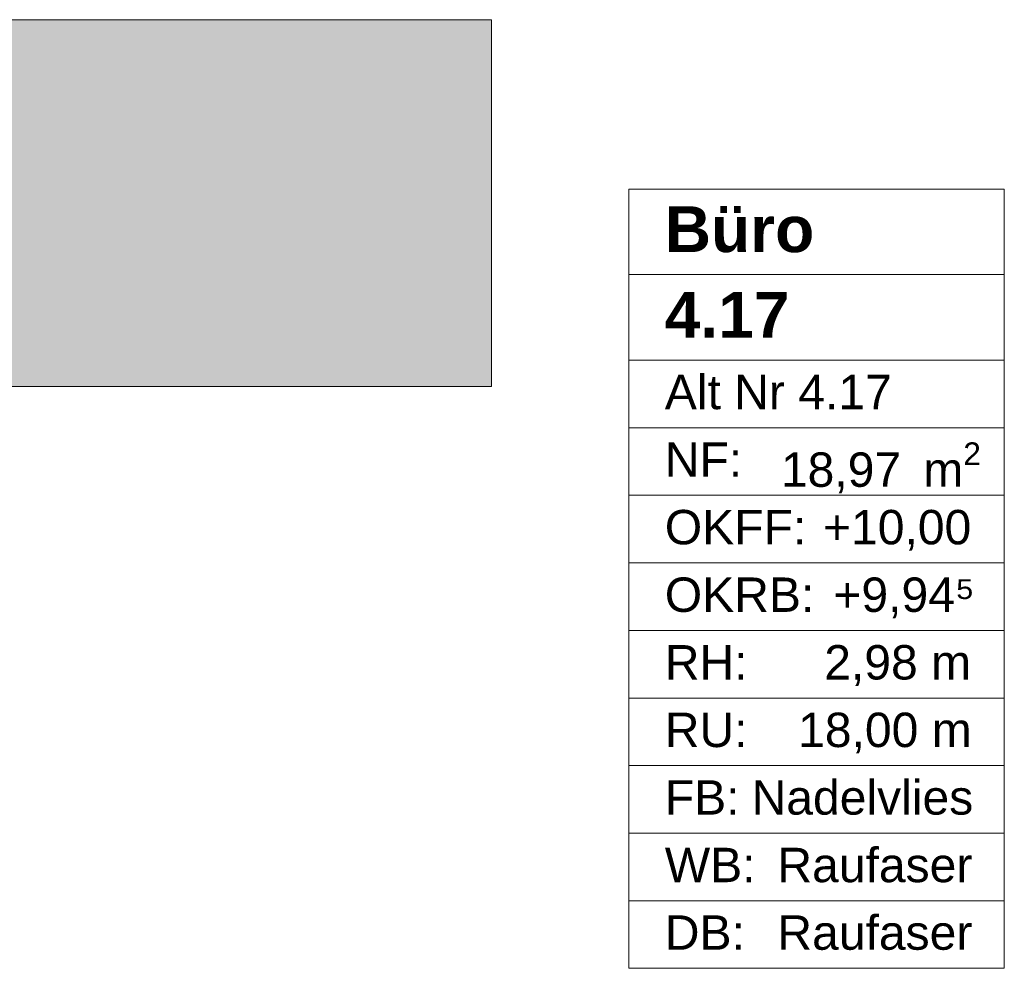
# Model space of a CAD drawing. Header units: metres. Extents: x -3.6 to 84.5, y -11 to 16.8.
# Tile 21 of 161: x 5.4 to 7.5, y 0.9 to 3. Entities that reach past the tile are written whole.
import ezdxf

# ---------------------------------------------------------------- set-up
doc = ezdxf.new("R2010")
doc.units = ezdxf.units.M
doc.header["$MEASUREMENT"] = 0
doc.layers.add('401 - Zone.Raum_ Raumbegrenzung_ Whg.', color=7, linetype='Continuous')
doc.layers.add('701 - Einrichtung.Möbel', color=7, linetype='Continuous')
doc.styles.add('ERSTELLTER_STIL_1', font='txt')
doc.styles.add('ERSTELLTER_STIL_2', font='txt')

msp = doc.modelspace()

# ---------------------------------------------------------------- hatches: boundary and pattern name
at = {"layer": '701 - Einrichtung.Möbel', "linetype": 'Continuous', "lineweight": 0, "true_color": 0x3a3a3a}
msp.add_hatch(color=250, dxfattribs=at).paths.add_polyline_path([(4.21, 3.01), (4.21, 1.01), (5.01, 1.01), (5.01, 2.21), (6.41, 2.21), (6.41, 3.01)])

# ---------------------------------------------------------------- linework, layer by layer
at = {"layer": '401 - Zone.Raum_ Raumbegrenzung_ Whg.', "color": 7, "linetype": 'Continuous', "lineweight": 9}
for p, q in [((7.528, 2.6408), (6.7091, 2.6408)), ((6.7091, 2.6408), (6.7091, 0.9417)), ((6.7091, 2.6408), (7.528, 2.6408)), ((6.7091, 2.4542), (6.7091, 2.6408)), ((7.528, 0.9417), (7.528, 2.6408)), ((7.528, 2.6408), (7.528, 2.4542)), ((7.528, 2.4542), (6.7091, 2.4542)), ((6.7091, 2.4542), (7.528, 2.4542)), ((6.7091, 2.2676), (6.7091, 2.4542)), ((7.528, 2.4542), (7.528, 2.2676)), ((7.528, 2.2676), (6.7091, 2.2676)), ((6.7091, 2.2676), (7.528, 2.2676)), ((6.7091, 2.1203), (6.7091, 2.2676)), ((7.528, 2.2676), (7.528, 2.1203)), ((7.528, 2.1203), (6.7091, 2.1203)), ((6.7091, 2.1203), (7.528, 2.1203)), ((6.7091, 1.973), (6.7091, 2.1203)), ((7.528, 2.1203), (7.528, 1.973)), ((7.528, 1.973), (6.7091, 1.973)), ((6.7091, 1.973), (7.528, 1.973)), ((6.7091, 1.8256), (6.7091, 1.973)), ((7.528, 1.973), (7.528, 1.8256)), ((7.528, 1.8256), (6.7091, 1.8256)), ((6.7091, 1.8256), (7.528, 1.8256)), ((6.7091, 1.6783), (6.7091, 1.8256)), ((7.528, 1.8256), (7.528, 1.6783)), ((7.528, 1.6783), (6.7091, 1.6783)), ((6.7091, 1.6783), (7.528, 1.6783)), ((6.7091, 1.531), (6.7091, 1.6783)), ((7.528, 1.6783), (7.528, 1.531)), ((7.528, 1.531), (6.7091, 1.531)), ((6.7091, 1.531), (7.528, 1.531)), ((6.7091, 1.3837), (6.7091, 1.531)), ((7.528, 1.531), (7.528, 1.3837)), ((7.528, 1.3837), (6.7091, 1.3837)), ((6.7091, 1.3837), (7.528, 1.3837)), ((6.7091, 1.2364), (6.7091, 1.3837)), ((7.528, 1.3837), (7.528, 1.2364)), ((7.528, 1.2364), (6.7091, 1.2364)), ((6.7091, 1.2364), (7.528, 1.2364)), ((6.7091, 1.089), (6.7091, 1.2364)), ((7.528, 1.2364), (7.528, 1.089)), ((7.528, 1.089), (6.7091, 1.089)), ((6.7091, 1.089), (7.528, 1.089)), ((6.7091, 0.9417), (6.7091, 1.089)), ((7.528, 1.089), (7.528, 0.9417)), ((6.7091, 0.9417), (7.528, 0.9417)), ((7.528, 0.9417), (6.7091, 0.9417))]:
    msp.add_line(p, q, dxfattribs=at)
at = {"layer": '701 - Einrichtung.Möbel', "color": 7, "linetype": 'Continuous', "lineweight": 5, "true_color": 0xebebeb, "flags": 128}
msp.add_lwpolyline([(4.21, 3.01), (4.21, 1.01), (5.01, 1.01), (5.01, 2.21), (6.41, 2.21), (6.41, 3.01)], close=True, dxfattribs=at)

# ---------------------------------------------------------------- texts
at = {"layer": '401 - Zone.Raum_ Raumbegrenzung_ Whg.', "color": 7, "lineweight": 9, "attachment_point": 1}
for s, insert, char_height, style in [('\\A1;{\\pqj;\\pt0;\\fArial|b1|i0|c0|p38;}', (7.4494, 2.6261), 0.1, 'ERSTELLTER_STIL_1'), ('\\A1;{\\pqj;\\pt0;\\fArial|b1|i0|c0|p38;Büro}', (6.7877, 2.6032), 0.1, 'ERSTELLTER_STIL_1'), ('\\A1;{\\pqj;\\pt0;\\fArial|b1|i0|c0|p38;}', (7.4494, 2.4395), 0.1, 'ERSTELLTER_STIL_1'), ('\\A1;{\\pql;\\pt0;\\fArial|b1|i0|c0|p38;4.17}', (6.7877, 2.4166), 0.1, 'ERSTELLTER_STIL_1'), ('\\A1;{\\pqj;\\pt0;\\fArial|b0|i0|c0|p38;Alt Nr 4.17}', (6.7877, 2.2357), 0.075, 'ERSTELLTER_STIL_2'), ('\\A1;{\\pqj;\\pt0;\\fArial|b0|i0|c0|p38;}', (7.4494, 2.2529), 0.075, 'ERSTELLTER_STIL_2'), ('\\A1;{\\pqj;\\pt0;\\fArial|b0|i0|c0|p38;NF: }', (6.7877, 2.0884), 0.075, 'ERSTELLTER_STIL_2'), ('\\A1;{\\pql;\\pt0,0.05;\\fArial|b0|i0|c0|p38;18,97\\fArial|b0|i0|c0|p38;\\A1{\\H.66x;\\S^  ;}\\fArial|b0|i0|c0|p38; m\\fArial|b0|i0|c0|p38;\\A1{\\H.66x;\\S2^  ;}}', (7.0408, 2.0884), 0.075, 'ERSTELLTER_STIL_2'), ('\\A1;{\\pqj;\\pt0;\\fArial|b0|i0|c0|p38;OKFF: }', (6.7877, 1.9411), 0.075, 'ERSTELLTER_STIL_2'), ('\\A1;{\\pqj;\\pt0;\\fArial|b0|i0|c0|p38;+10,00}', (7.1326, 1.9411), 0.075, 'ERSTELLTER_STIL_2'), ('\\A1;{\\pqj;\\pt0;\\fArial|b0|i0|c0|p38;+9,94⁵}', (7.1552, 1.7938), 0.075, 'ERSTELLTER_STIL_2'), ('\\A1;{\\pqj;\\pt0;\\fArial|b0|i0|c0|p38;OKRB: }', (6.7877, 1.7938), 0.075, 'ERSTELLTER_STIL_2'), ('\\A1;{\\pqj;\\pt0;\\fArial|b0|i0|c0|p38;RH: }', (6.7877, 1.6464), 0.075, 'ERSTELLTER_STIL_2'), ('\\A1;{\\pqj;\\pt0;\\fArial|b0|i0|c0|p38;2,98 m}', (7.1353, 1.6464), 0.075, 'ERSTELLTER_STIL_2'), ('\\A1;{\\pqj;\\pt0;\\fArial|b0|i0|c0|p38;RU: }', (6.7877, 1.4991), 0.075, 'ERSTELLTER_STIL_2'), ('\\A1;{\\pqj;\\pt0;\\fArial|b0|i0|c0|p38;18,00 m}', (7.0784, 1.4991), 0.075, 'ERSTELLTER_STIL_2'), ('\\A1;{\\pqj;\\pt0;\\fArial|b0|i0|c0|p38;Nadelvlies}', (6.9769, 1.3518), 0.075, 'ERSTELLTER_STIL_2'), ('\\A1;{\\pqj;\\pt0;\\fArial|b0|i0|c0|p38;FB: }', (6.7877, 1.3518), 0.075, 'ERSTELLTER_STIL_2'), ('\\A1;{\\pqj;\\pt0;\\fArial|b0|i0|c0|p38;WB: }', (6.7877, 1.2045), 0.075, 'ERSTELLTER_STIL_2'), ('\\A1;{\\pqj;\\pt0;\\fArial|b0|i0|c0|p38;Raufaser}', (7.0332, 1.2045), 0.075, 'ERSTELLTER_STIL_2'), ('\\A1;{\\pqj;\\pt0;\\fArial|b0|i0|c0|p38;DB: }', (6.7877, 1.0572), 0.075, 'ERSTELLTER_STIL_2'), ('\\A1;{\\pqj;\\pt0;\\fArial|b0|i0|c0|p38;Raufaser}', (7.0332, 1.0572), 0.075, 'ERSTELLTER_STIL_2')]:
    msp.add_mtext(s, dxfattribs=dict(at, insert=insert, char_height=char_height, style=style))

doc.saveas('drawing.dxf')
